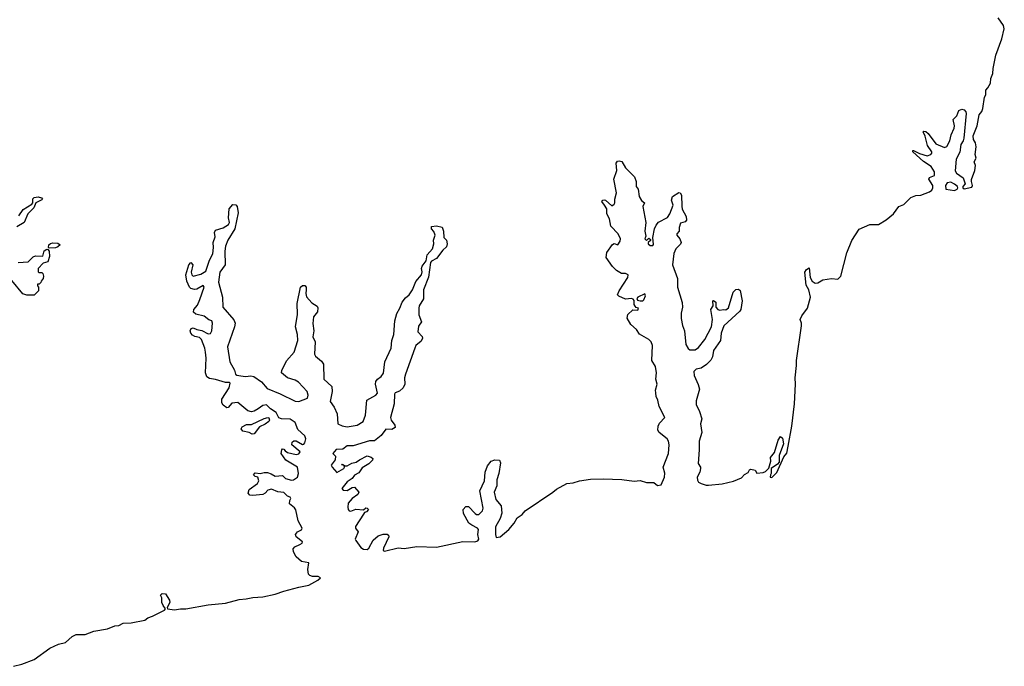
# Model space of a CAD drawing. Extents: x 2601477 to 2753313, y 449408 to 581029.
# Tile 116 of 203: x 2678997 to 2686927, y 463082 to 468289. Entities that reach past the tile are written whole.
import ezdxf

# ---------------------------------------------------------------- set-up
doc = ezdxf.new("R2010")
doc.units = 0

msp = doc.modelspace()

# ---------------------------------------------------------------- linework, layer by layer
at = {"layer": '0CON05XD'}
for points in [[(2684620, 465955), (2684635, 465950), (2684665, 465956.2), (2684685, 465953.3), (2684705, 465970), (2684744.2, 466095.8), (2684764.2, 466115.8), (2684785, 466118.8), (2684799.1, 466109.1), (2684815.8, 466024.2), (2684804.3, 465955), (2684797.2, 465942.8), (2684667.3, 465822.7), (2684645.8, 465765), (2684640, 465705), (2684584.3, 465625), (2684575.6, 465574.4), (2684563.2, 465546.8), (2684527.6, 465512.4), (2684485.6, 465484.4), (2684445.8, 465474.2), (2684426.2, 465455), (2684428, 465425), (2684461.7, 465351.7), (2684471.4, 465315), (2684445, 465220), (2684445, 465190), (2684472.5, 465135), (2684490, 465075), (2684480, 465035), (2684490, 464965), (2684470, 464895), (2684470.6, 464825), (2684462, 464715), (2684480, 464685), (2684480, 464675), (2684473.9, 464646.1), (2684453.9, 464606.1), (2684455, 464580), (2684463.8, 464565), (2684486.2, 464555), (2684525, 464540.4), (2684545, 464540.8), (2684655, 464550.7), (2684745, 464574.2), (2684809.8, 464600.2), (2684835, 464625.8), (2684865, 464643.8), (2684875, 464663.3), (2684885, 464668.8), (2684920.7, 464660.7), (2684935, 464637.5), (2684985, 464642), (2685005, 464651.2), (2685031.7, 464678.3), (2685045.7, 464734.3), (2685043.8, 464765), (2685076, 464805), (2685105, 464903.3), (2685125, 464932.5), (2685139.5, 464919.5), (2685148, 464875), (2685115, 464780), (2685112.5, 464727.5), (2685099.4, 464710.6), (2685050, 464675), (2685050, 464635), (2685043.3, 464625), (2685042.5, 464605), (2685055, 464602.5), (2685095.9, 464644.1), (2685151.7, 464768.3), (2685175, 464800), (2685185.8, 464854.2), (2685215.6, 465015), (2685236.5, 465195), (2685244.4, 465355), (2685241.4, 465405), (2685254.5, 465505), (2685252.5, 465545), (2685292.5, 465825), (2685293.8, 465845), (2685283.3, 465875), (2685297.5, 465905), (2685342.2, 465965), (2685366.8, 466055), (2685353.2, 466113.2), (2685330.9, 466150.9), (2685321.2, 466255), (2685335, 466277.5), (2685355, 466290), (2685364.1, 466214.1), (2685378.8, 466185), (2685405, 466168), (2685425, 466169.2), (2685465, 466194), (2685535, 466204.3), (2685585, 466200.4), (2685611.1, 466225), (2685657.5, 466412.5), (2685699.2, 466510.8), (2685757.9, 466602.1), (2685845, 466638.8), (2685915, 466641.3), (2685975, 466678.5), (2686035, 466726.2), (2686076.2, 466783.8), (2686118.2, 466801.8), (2686175, 466858.2), (2686215, 466874.6), (2686255, 466875.6), (2686325, 466904), (2686343, 466917), (2686352, 466935), (2686352, 466955), (2686318, 467005), (2686325, 467018), (2686363.8, 467035), (2686365.8, 467065), (2686336.7, 467106.7), (2686275, 467147.5), (2686190, 467225), (2686190, 467235), (2686195, 467236.2), (2686245, 467212), (2686305, 467192.9), (2686335.6, 467204.4), (2686344, 467215), (2686344.2, 467225), (2686308.9, 467275), (2686290, 467350), (2686272.5, 467385), (2686278.3, 467391.7), (2686295, 467388.8), (2686315, 467373.8), (2686375, 467288.6), (2686445, 467260), (2686465, 467268.6), (2686489.5, 467315), (2686498.7, 467361.3), (2686522.9, 467415), (2686525.7, 467435), (2686516.2, 467485), (2686544.1, 467515.9), (2686561.7, 467558.3), (2686585, 467568), (2686604, 467564), (2686617.7, 467547.7), (2686620, 467535), (2686600, 467335), (2686596, 467315), (2686575.5, 467284.5), (2686568.3, 467221.7), (2686539.5, 467165), (2686531.2, 467071.2), (2686542.1, 467052.1), (2686596.9, 467015), (2686611.7, 466968.3), (2686592.5, 466945), (2686592.5, 466935), (2686605, 466926.2), (2686665, 466940), (2686670.6, 466955), (2686661.4, 466985), (2686662.9, 467002.9), (2686690, 467075), (2686694.4, 467114.4), (2686684, 467145), (2686700, 467175), (2686691.4, 467205), (2686701.5, 467265), (2686695, 467297.5), (2686678.8, 467325), (2686676.2, 467355), (2686709.2, 467435), (2686725.6, 467524.4), (2686745, 467550.8), (2686753.8, 467575), (2686767.2, 467665), (2686777.5, 467685), (2686777.3, 467722.7), (2686795, 467741.1), (2686815, 467777.5), (2686817.9, 467815), (2686834.7, 467855), (2686836.1, 467895), (2686857.5, 468002.5), (2686907.3, 468135), (2686926.9, 468215), (2686921.3, 468241.3), (2686877.5, 468305)], [(2680492.9, 465612.9), (2680489.2, 465645), (2680462.5, 465715), (2680445, 465730), (2680407.4, 465737.4), (2680387.8, 465747.8), (2680374.6, 465764.6), (2680369.2, 465785), (2680377.5, 465802.5), (2680395, 465808), (2680425, 465794.3), (2680465, 465786), (2680515, 465758.8), (2680535, 465763.3), (2680545, 465782.5), (2680550.8, 465845), (2680545, 465863.3), (2680521.7, 465871.7), (2680483, 465903), (2680415, 465918.8), (2680396.7, 465935), (2680400, 465955), (2680428.3, 465991.7), (2680448.6, 466035), (2680482, 466135), (2680475, 466148.8), (2680425, 466120), (2680405, 466116), (2680375, 466123.8), (2680364.5, 466134.5), (2680342.5, 466185), (2680334.3, 466235.7), (2680358.8, 466315), (2680375, 466333.3), (2680391.2, 466315), (2680378.9, 466255), (2680384.5, 466234.5), (2680395, 466224), (2680455, 466241.2), (2680497.1, 466265), (2680527, 466353), (2680554, 466405), (2680559.4, 466455), (2680554.4, 466495.6), (2680570.6, 466539.4), (2680566.2, 466575), (2680573.3, 466595), (2680635, 466614.3), (2680679.7, 466640.3), (2680685.8, 466655), (2680679.2, 466695), (2680684, 466765), (2680715, 466800), (2680737.7, 466797.7), (2680750, 466785), (2680755.8, 466734.2), (2680731.2, 466605), (2680674, 466515), (2680655.6, 466464.4), (2680650, 466425), (2680650.8, 466315), (2680610, 466255), (2680598.1, 466175), (2680631.4, 466055), (2680632, 465975), (2680722.5, 465872.5), (2680732, 465845), (2680728, 465815), (2680672.2, 465655), (2680688.8, 465535), (2680726, 465466), (2680736.2, 465435), (2680745, 465428), (2680777.5, 465422.5), (2680815, 465416.9), (2680858.3, 465421.7), (2680883.8, 465415), (2680945, 465371.9), (2680990.3, 465320.3), (2681095, 465277.5), (2681215, 465216.7), (2681245, 465215.6), (2681315, 465242), (2681320.5, 465265), (2681312.2, 465295), (2681241.7, 465371.7), (2681215, 465387.8), (2681155, 465404.5), (2681106, 465445), (2681108, 465465), (2681147.3, 465542.7), (2681208.9, 465611.1), (2681238.1, 465705), (2681235.4, 465755.4), (2681217.5, 465815), (2681234.3, 465915), (2681232.5, 466005), (2681260, 466135), (2681275, 466150), (2681295, 466150), (2681304.2, 466135), (2681303.2, 466113.2), (2681300.6, 466085), (2681307.9, 466057.9), (2681350.5, 466010.5), (2681392.1, 465982.1), (2681398.7, 465968.7), (2681395, 465937.5), (2681364.2, 465895.8), (2681357.3, 465842.7), (2681366.9, 465785), (2681359.4, 465735), (2681375.7, 465694.3), (2681371.4, 465595), (2681380, 465580), (2681428.6, 465538.6), (2681444.3, 465515), (2681448, 465395), (2681512, 465335), (2681512.9, 465295), (2681498.8, 465215), (2681530, 465170), (2681553.8, 465115), (2681560, 465035), (2681595, 465019.2), (2681635, 465011.9), (2681716, 465024), (2681764, 465055), (2681783.1, 465105), (2681794, 465225), (2681865, 465265.7), (2681878.2, 465281.8), (2681862.5, 465355), (2681864.5, 465375.5), (2681878.8, 465395), (2681909.2, 465415), (2681927.2, 465442.8), (2681938.9, 465535), (2681988.9, 465645), (2681995.6, 465705), (2682011.4, 465755), (2682018.9, 465865), (2682035.4, 465924.6), (2682060, 465965), (2682077.1, 466015), (2682105, 466048.8), (2682135, 466072.5), (2682161.2, 466115), (2682188, 466182), (2682232, 466235), (2682238.3, 466258.3), (2682233.8, 466285), (2682238, 466305), (2682272, 466348), (2682278.6, 466395), (2682321.2, 466445), (2682332.5, 466485), (2682330, 466515), (2682343.8, 466555), (2682332.5, 466582.5), (2682313.8, 466605), (2682313.3, 466625), (2682355, 466630), (2682399.3, 466619.3), (2682410, 466585), (2682413.8, 466535), (2682433.8, 466515), (2682440.8, 466485), (2682435, 466460), (2682405.8, 466434.2), (2682355, 466367.5), (2682312.5, 466345), (2682306.4, 466333.6), (2682290, 466215), (2682249.2, 466115), (2682248.6, 466041.4), (2682215.8, 465985), (2682210.8, 465965), (2682211.7, 465911.7), (2682232.5, 465855), (2682208.3, 465821.7), (2682203, 465777), (2682239.2, 465739.2), (2682242.5, 465725), (2682230.4, 465699.6), (2682188.8, 465665), (2682178.8, 465645), (2682103.8, 465435), (2682096, 465405), (2682098.6, 465355), (2682085.6, 465324.4), (2682055, 465296.7), (2682022.5, 465285), (2682016.1, 465273.9), (2682012.9, 465195), (2681982.9, 465085), (2681988.9, 465065), (2682019.2, 465025), (2682020, 465005), (2681995, 464989.2), (2681945, 464991.2), (2681909.7, 464940.3), (2681855, 464897.5), (2681813.2, 464896.8), (2681683.2, 464856.8), (2681635, 464856.7), (2681598.9, 464831.1), (2681545, 464828), (2681520, 464795), (2681540, 464775), (2681537.5, 464745), (2681507, 464703), (2681514.2, 464685), (2681552.5, 464642.5), (2681606.7, 464675), (2681612.5, 464685), (2681610, 464700), (2681590, 464705), (2681595, 464710), (2681617.5, 464697.5), (2681635, 464696.7), (2681672.3, 464717.7), (2681707.5, 464725), (2681735, 464746.2), (2681795, 464777.5), (2681827, 464767), (2681840, 464755), (2681838.3, 464741.7), (2681808.3, 464711.7), (2681755, 464680), (2681729.5, 464640.5), (2681695, 464621.2), (2681676, 464594), (2681635, 464568.1), (2681590.8, 464515), (2681601.3, 464501.3), (2681635, 464497.1), (2681675, 464522), (2681695, 464523.8), (2681728, 464485), (2681721.2, 464465), (2681676, 464435), (2681643.8, 464395), (2681638.8, 464365), (2681642.5, 464345), (2681651.2, 464335), (2681665, 464332.9), (2681705, 464348.6), (2681765, 464342.5), (2681785, 464357.5), (2681797, 464357), (2681806.4, 464346.4), (2681790, 464325), (2681775, 464320), (2681765, 464307.5), (2681702.4, 464207.6), (2681702.5, 464195), (2681722, 464165), (2681700, 464105), (2681703.8, 464096.2), (2681745, 464039.4), (2681765, 464025.8), (2681795, 464022.5), (2681808.8, 464035), (2681845, 464098.8), (2681885, 464133.3), (2681925, 464147.5), (2681956.9, 464146.9), (2681967.8, 464137.8), (2681969.4, 464125), (2681927.8, 464035), (2681924.3, 464014.3), (2681935, 464010), (2682045, 464035.4), (2682095, 464031.8), (2682195, 464046.2), (2682355, 464040.7), (2682565, 464086.5), (2682662.5, 464085), (2682686.2, 464093.8), (2682695.7, 464105), (2682687.1, 464145), (2682691.9, 464185), (2682685, 464195.6), (2682637.6, 464217.6), (2682615.5, 464235.5), (2682572.1, 464312.1), (2682568.8, 464345), (2682590, 464370), (2682610.5, 464370.5), (2682665, 464314), (2682677.5, 464305), (2682693.9, 464303.9), (2682725, 464333.3), (2682730.8, 464355), (2682704, 464495), (2682740, 464575), (2682746.7, 464645), (2682763.9, 464696.1), (2682795, 464733.3), (2682825, 464746.2), (2682861.2, 464741.2), (2682870.7, 464720.7), (2682856.2, 464635), (2682840.6, 464585), (2682839.4, 464535), (2682818, 464485), (2682832.5, 464425), (2682875.7, 464375.7), (2682879.4, 464315), (2682868, 464272), (2682830, 464205), (2682829.2, 464145), (2682835, 464120), (2682865.8, 464125), (2682936.2, 464183.8), (2682978.5, 464235), (2683002.6, 464277.4), (2683045, 464304.5), (2683068.9, 464335), (2683291.8, 464485), (2683320.7, 464509.3), (2683405, 464554.5), (2683455, 464559.1), (2683504.7, 464575.3), (2683595, 464589.5), (2683695, 464593.3), (2683847.7, 464587.7), (2683946.9, 464573.1), (2683995, 464578.9), (2684045, 464562), (2684105, 464562.3), (2684135, 464539.6), (2684163.1, 464545), (2684189.2, 464605), (2684192.3, 464637.7), (2684180.8, 464685), (2684221.9, 464795), (2684227.1, 464865), (2684222, 464895), (2684210.8, 464915), (2684148, 464965), (2684137.1, 464985), (2684139.2, 465015), (2684148.7, 465041.3), (2684193.8, 465085), (2684146.9, 465175), (2684135.6, 465225), (2684121.9, 465255), (2684120, 465285), (2684117.5, 465305), (2684130, 465355), (2684120, 465395), (2684126.7, 465445), (2684117.7, 465497.7), (2684087.5, 465545), (2684093.3, 465665), (2684083.3, 465695), (2684064.1, 465714.1), (2683987.9, 465757.9), (2683965, 465793.3), (2683918, 465835), (2683890, 465885), (2683896, 465914), (2683935, 465952.5), (2683975, 465950), (2683980, 465965), (2683961.7, 465971.7), (2683953, 465983), (2683947, 465997), (2683947, 466027), (2683938.3, 466038.3), (2683925, 466043.8), (2683875, 466040), (2683822.3, 466062.3), (2683812.5, 466075), (2683824, 466105), (2683896.1, 466213.9), (2683897.5, 466235), (2683876.1, 466246.1), (2683845, 466246.2), (2683805, 466268.8), (2683771.2, 466301.2), (2683721.2, 466375), (2683726.2, 466415), (2683770.7, 466479.3), (2683785, 466487.5), (2683815, 466477.5), (2683833.3, 466505), (2683836.7, 466525), (2683816.7, 466565), (2683757.3, 466627.3), (2683746.5, 466686.5), (2683727, 466727), (2683726.4, 466766.4), (2683707.5, 466795), (2683686.7, 466825), (2683692.5, 466835), (2683705, 466838.8), (2683715.8, 466835.8), (2683765, 466790), (2683785, 466802.5), (2683790, 466815), (2683790, 466845), (2683802.5, 466895), (2683783.3, 467005), (2683805.9, 467074.1), (2683801.2, 467135), (2683810.7, 467149.3), (2683825, 467153.3), (2683846.4, 467146.4), (2683876, 467095), (2683948.8, 467025), (2683961.2, 466985), (2683963.3, 466945), (2683977.5, 466925), (2683987.5, 466865), (2684005, 466832.5), (2684030, 466815), (2684016.7, 466785), (2684041.2, 466655), (2684032.5, 466585), (2684040, 466545), (2684032.5, 466525), (2684045, 466510), (2684065, 466530), (2684078.3, 466518.3), (2684078.3, 466511.7), (2684060, 466495), (2684060, 466485), (2684075, 466470), (2684095, 466470), (2684101.7, 466478.3), (2684097.5, 466535), (2684110, 466605), (2684123.3, 466635), (2684142.5, 466657.5), (2684215, 466696), (2684234.3, 466725), (2684258.8, 466795), (2684245.9, 466835.9), (2684254.4, 466865.6), (2684305, 466896.7), (2684317.5, 466895), (2684328, 466875), (2684328.8, 466788.8), (2684333.2, 466763.2), (2684364.4, 466705), (2684367.5, 466675), (2684357.8, 466662.2), (2684319.5, 466650.5), (2684308.8, 466615), (2684308, 466585), (2684290, 466565), (2684290, 466555), (2684314.2, 466524.2), (2684324, 466495), (2684319.1, 466480.9), (2684282, 466445), (2684265, 466407.5), (2684254.3, 466315), (2684294.2, 466205), (2684294, 466135), (2684332.4, 466012.4), (2684334.4, 465975), (2684323.3, 465925), (2684324.2, 465884.2), (2684335.8, 465825.8), (2684351.4, 465785), (2684362, 465675), (2684381.2, 465641.2), (2684395, 465630), (2684438.3, 465631.7), (2684465, 465650), (2684514, 465715), (2684567.5, 465815), (2684577.1, 465875), (2684563.3, 465955), (2684583.3, 465985), (2684580, 466025), (2684585, 466027.5), (2684602.5, 466015), (2684602.5, 465975), (2684620, 465955)], [(2686525, 466912.9), (2686546.7, 466925), (2686552.5, 466935), (2686550, 466945), (2686525.7, 466965.7), (2686495, 466980), (2686465.6, 466974.4), (2686452.5, 466955), (2686455.6, 466925.6), (2686525, 466912.9)], [(2678991.3, 466708.7), (2679025, 466762), (2679096.4, 466803.6), (2679103.3, 466815), (2679104, 466846), (2679113.9, 466856.1), (2679145, 466863.3), (2679172.5, 466855), (2679180, 466845), (2679175, 466837.5), (2679127.5, 466815), (2679111.2, 466775), (2679063.8, 466725), (2679032.7, 466657.3), (2678975, 466620.8)], [(2678985, 466332.9), (2679065, 466340.6), (2679105, 466378.6), (2679123.6, 466386.4), (2679182.5, 466385), (2679195, 466426.7), (2679215, 466442.5), (2679225, 466440), (2679234, 466424), (2679238, 466382), (2679225, 466340), (2679185, 466328.8), (2679146.7, 466285), (2679145, 466260), (2679155, 466252.5), (2679175, 466252.5), (2679182.5, 466245), (2679190, 466225), (2679187.5, 466205), (2679170, 466185), (2679168.3, 466171.7), (2679155, 466160), (2679141.7, 466158.3), (2679140, 466145), (2679150, 466135), (2679150, 466105), (2679115, 466070), (2679055, 466070), (2679023, 466083), (2678935, 466190)], [(2679235, 466450), (2679230, 466455), (2679233.3, 466475), (2679245, 466486.7), (2679265, 466492.5), (2679305, 466490), (2679322.5, 466475), (2679305, 466460), (2679285, 466453.3), (2679235, 466450)], [(2683995, 466026), (2684015, 466026.2), (2684025, 466033.8), (2684038, 466065), (2684033, 466083), (2683975, 466056), (2683966.7, 466045), (2683971.7, 466031.7), (2683995, 466026)], [(2678947.5, 463082.5), (2679015, 463100), (2679115, 463137.6), (2679241.2, 463228.8), (2679310.6, 463259.4), (2679365, 463273.4), (2679418.8, 463321.2), (2679451, 463339), (2679525, 463338.3), (2679595, 463366.7), (2679705, 463385.2), (2679762.7, 463407.3), (2679795, 463411.2), (2679830.5, 463429.5), (2679895, 463432.9), (2680005, 463454.2), (2680028.2, 463471.8), (2680067.5, 463485), (2680163.8, 463535), (2680172.5, 463545), (2680151.7, 463571.7), (2680142.5, 463595), (2680142, 463635), (2680132.5, 463655), (2680145, 463668.8), (2680172.5, 463665), (2680204.2, 463615), (2680205.8, 463595), (2680186.2, 463555), (2680187.5, 463545), (2680245, 463536.9), (2680293.6, 463546.4), (2680335, 463544.1), (2680515, 463576.8), (2680655, 463590.4), (2680765, 463620.9), (2680822.5, 463625), (2680875, 463637.7), (2680955, 463641.8), (2681055, 463663.2), (2681125, 463688.7), (2681245, 463719.5), (2681326.2, 463735), (2681397.5, 463775), (2681420, 463795), (2681400, 463805), (2681355, 463805.6), (2681332.9, 463812.9), (2681324.3, 463824.3), (2681317, 463863), (2681326.1, 463916.1), (2681266.6, 463926.6), (2681223.9, 463963.9), (2681202.5, 464005), (2681200.7, 464029.3), (2681214.2, 464045.8), (2681253, 464063), (2681273.3, 464075), (2681273.8, 464085), (2681224.3, 464124.3), (2681219.2, 464145), (2681234.6, 464165.4), (2681267.6, 464182.4), (2681272.5, 464195), (2681240, 464255), (2681221.2, 464341.2), (2681209.5, 464359.5), (2681171.2, 464391.2), (2681172.3, 464417.7), (2681180, 464435), (2681176.7, 464445), (2681155, 464452), (2681125, 464482.5), (2681075, 464488.4), (2681025, 464508.7), (2680995, 464501.5), (2680973.8, 464476.2), (2680955, 464466.2), (2680875, 464457.7), (2680851.8, 464461.8), (2680837, 464477), (2680844.4, 464505), (2680911.2, 464555), (2680923.8, 464575), (2680916.4, 464606.4), (2680895, 464612), (2680881.2, 464625), (2680895, 464640), (2680935, 464636), (2680965, 464643.1), (2680991.7, 464641.7), (2681023, 464633), (2681055, 464613.3), (2681115, 464619.4), (2681136.7, 464595), (2681185, 464581.4), (2681203.3, 464585), (2681235, 464606.2), (2681241.8, 464635), (2681235.4, 464685.4), (2681141.1, 464741.1), (2681103.8, 464795), (2681107.5, 464825), (2681115, 464832.5), (2681125, 464830), (2681136.4, 464816.4), (2681155, 464803.8), (2681225, 464788.8), (2681245, 464792), (2681255, 464810), (2681190, 464865), (2681193, 464887), (2681205, 464897.5), (2681225, 464897.5), (2681275, 464867.5), (2681285, 464870), (2681295, 464882.5), (2681300.6, 464915), (2681295, 464938.8), (2681238.3, 464988.3), (2681215, 465045.7), (2681175, 465071.4), (2681105, 465075.6), (2681083.3, 465083.3), (2681063.3, 465125), (2681015.9, 465155.9), (2680985, 465186.7), (2680955, 465183.3), (2680917.5, 465155), (2680885, 465136.7), (2680865, 465132.5), (2680835, 465138.8), (2680755, 465206), (2680705, 465200), (2680675, 465166.7), (2680666.1, 465163.9), (2680635, 465184), (2680624.2, 465205), (2680625.9, 465234.1), (2680683.3, 465325), (2680691.7, 465361.7), (2680685, 465367.5), (2680655, 465367.1), (2680575, 465392.5), (2680525, 465399.2), (2680503.6, 465413.6), (2680493.1, 465445), (2680498.6, 465565), (2680492.9, 465612.9)], [(2680870.8, 464950.8), (2680845.8, 464965.8), (2680795, 464976.7), (2680780, 464995), (2680788.3, 465011.7), (2680825, 465029.2), (2680865, 465028.8), (2680965, 465078), (2680995, 465086.7), (2681003, 465083), (2681008.8, 465065), (2681005, 465053.8), (2680975, 465031.2), (2680928.6, 465011.4), (2680885, 464954), (2680870.8, 464950.8)]]:
    msp.add_lwpolyline(points, dxfattribs=at)

doc.saveas('drawing.dxf')
